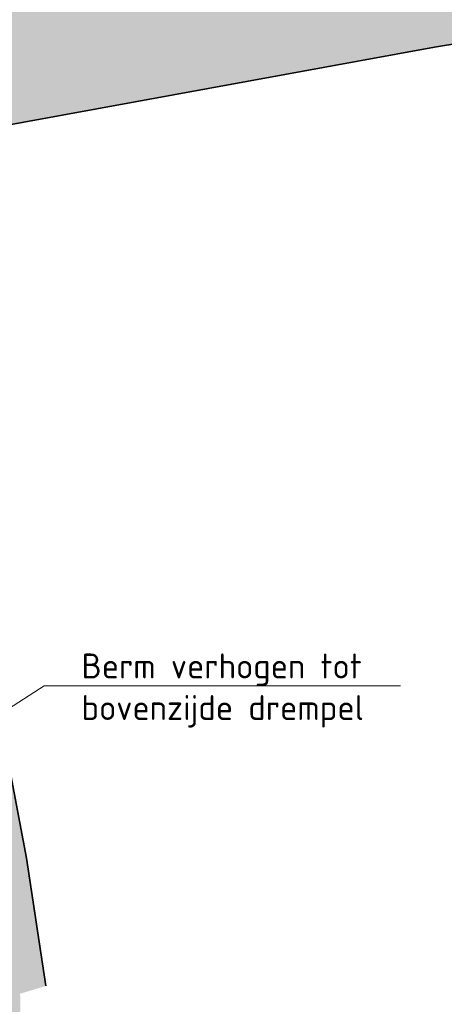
# Model space of a CAD drawing. Header units: metres. Extents: x 191748 to 192615, y 309710 to 310028.
# Tile 13 of 76: x 191880 to 191886, y 309772 to 309786. Entities that reach past the tile are written whole.
import ezdxf
from ezdxf import colors
from ezdxf.entities.mleader import LeaderData, LeaderLine
from ezdxf.math import Vec2, Vec3

# ---------------------------------------------------------------- set-up
doc = ezdxf.new("R2010")
doc.units = ezdxf.units.M
for name, color, linetype, lineweight in [('N-WE-GR-GRAS-A', 62, 'Continuous', 9), ('N-WE-VH-KANTVERHARDING-G', 5, 'Continuous', 35), ('X-XX-AL-AANPIJLING-S', 6, 'Continuous', 5)]:
    doc.layers.add(name, color=color, linetype=linetype, lineweight=lineweight)
doc.styles.add('NLCS-ISO', font='NLCS-ISO.ttf')

msp = doc.modelspace()

# ---------------------------------------------------------------- hatches: boundary and pattern name
at = {"layer": 'N-WE-GR-GRAS-A'}
h = msp.add_hatch(dxfattribs=at)
h.set_pattern_fill('AGR-GRAS_01', color=256, scale=0.04, pattern_type=2)
h.set_pattern_definition([(0, (191875.9870061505, 309779.9595765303), (1, 1), [0.12, -0.8]), (45, (191876.3870061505, 309780.1595765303), (-0.1131370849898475, 1.866761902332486), [0.12, -0.8]), (29.99999999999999, (191876.0670061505, 309780.0795765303), (0.2274613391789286, 1.286025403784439), [0.12, -0.8]), (15, (191876.3070061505, 309780.4395765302), (0.3856270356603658, 0.7244941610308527), [0.12, -0.8]), (135, (191876.1470061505, 309781.9595765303), (-0.02828427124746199, -0.6505382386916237), [0.12, -0.8]), (150, (191877.1870061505, 309780.3595765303), (0.2156921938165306, -0.5864101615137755), [0.12, -0.8]), (165, (191876.2270061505, 309779.9995765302), (0.1434520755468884, -0.7010146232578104), [0.12, -0.8]), (85, (191876.3870061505, 309780.3595765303), (-0.872677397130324, 1.040016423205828), [0.12, -0.8]), (99.99999999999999, (191875.9870061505, 309779.9595765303), (-1.112117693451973, 0.7787131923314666), [0.12, -0.7999999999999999])])
edge = h.paths.add_edge_path()
edge.add_arc((191826.6272534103, 309756.1452904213), 54.00000005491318, 22.22609180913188, 25.67524313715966)
edge.add_line((191875.2955265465, 309779.5418541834), (191876.1948871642, 309779.9824397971))
edge.add_line((191876.1948871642, 309779.9824397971), (191876.0189136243, 309780.3416518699))
edge.add_arc((191879.4314283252, 309782.0134004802), 3.800000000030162, 90.76972052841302, 206.0996602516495, ccw=False)
edge.add_arc((191883.0397963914, 309528.3209040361), 257.5181556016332, 90.72522208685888, 90.81421897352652, ccw=False)
edge.add_line((191879.7803439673, 309785.8184310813), (191879.7669102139, 309786.8183408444))
edge.add_arc((191878.0115512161, 309887.0445883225), 100.2416179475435, 271.0033736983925, 286.9347914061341)
edge.add_line((191907.210244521, 309791.1497590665), (191928.912204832, 309797.7584059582))
edge.add_arc((191943.4194917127, 309750.1183112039), 49.80000000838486, 101.80399047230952, 106.93645887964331, ccw=False)
edge.add_line((191933.232193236, 309798.8651977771), (191933.6236481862, 309796.9769165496))
edge.add_line((191933.6236481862, 309796.9769165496), (191933.557, 309796.9739999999))
edge.add_line((191933.557, 309796.9739999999), (191932.054526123, 309797.747521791))
edge.add_line((191932.054526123, 309797.747521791), (191930.927, 309797.559))
edge.add_line((191930.927, 309797.559), (191917.357, 309794.134))
edge.add_line((191917.357, 309794.134), (191912.589, 309792.334))
edge.add_line((191912.589, 309792.334), (191907.042, 309790.274))
edge.add_line((191907.042, 309790.274), (191894.822, 309787.125))
edge.add_line((191894.822, 309787.125), (191886.108, 309785.686))
edge.add_line((191886.108, 309785.686), (191877.464, 309784.108))
edge.add_line((191877.464, 309784.108), (191878.116, 309782.312))
edge.add_line((191878.116, 309782.312), (191878.703, 309780.493))
edge.add_line((191878.703, 309780.493), (191879.1568278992, 309778.8911007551))
edge.add_line((191879.1568278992, 309778.8911007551), (191879.7632863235, 309776.3806149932))
edge.add_line((191879.7632863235, 309776.3806149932), (191880.223, 309773.984))
edge.add_line((191880.223, 309773.984), (191880.5025936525, 309772.1425503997))
edge.add_line((191880.5025936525, 309772.1425503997), (191880.1296866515, 309772.0309174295))
edge.add_line((191880.1296866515, 309772.0309174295), (191880.1563599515, 309769.9220593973))
edge.add_line((191880.1563599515, 309769.9220593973), (191879.5219050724, 309769.3282107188))
edge.add_arc((191874.5569085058, 309770.696168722), 5.150000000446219, 344.5960303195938, 372.1863437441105)
edge.add_arc((191858.6242088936, 309767.2553719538), 21.44999997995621, 12.18634373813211, 18.04183907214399)
edge.add_line((191879.0195254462, 309773.8986815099), (191877.8489725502, 309773.5264343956))
edge.add_line((191877.8489725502, 309773.5264343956), (191877.499169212, 309774.4511032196))
edge.add_arc((191858.6059042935, 309767.3037581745), 20.20000001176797, 20.72169125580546, 24.98510194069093)
edge.add_line((191876.9155407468, 309775.83588648), (191876.6149683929, 309776.5714588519))

# ---------------------------------------------------------------- linework, layer by layer
at = {"layer": 'N-WE-VH-KANTVERHARDING-G'}
msp.add_lwpolyline([(191932.2838818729, 309797.7858699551), (191930.927, 309797.559), (191917.357, 309794.134), (191912.589, 309792.334), (191907.042, 309790.274), (191894.822, 309787.125), (191886.108, 309785.686), (191877.464, 309784.108), (191878.116, 309782.312), (191878.703, 309780.493), (191878.703, 309780.493), (191879.1568278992, 309778.8911007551), (191879.7632863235, 309776.3806149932), (191880.223, 309773.984), (191880.5025936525, 309772.1425503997)], dxfattribs=at)

# ---------------------------------------------------------------- leaders
at = {"layer": 'X-XX-AL-AANPIJLING-S', "color": 0}
ml = msp.add_multileader_mtext('Standard', dxfattribs=at)
ml.set_content('Berm verhogen tot\\Pbovenzijde drempel', style='NLCS-ISO')
ml.set_leader_properties(color=6, linetype='ByLayer', lineweight=-1)
ml.build(insert=Vec2(0, 0))
ml.multileader.update_dxf_attribs({"text_left_attachment_type": 6, "text_right_attachment_type": 6, "dogleg_length": 0.36, "arrow_head_size": 0.36})
ctx = ml.context
ctx.base_point, ctx.char_height, ctx.arrow_head_size, ctx.landing_gap_size, ctx.plane_origin = Vec3(191880.8350383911, 309776.4711859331), 0.36, 0.36, 0.18, Vec3(191882.6087538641, 309778.2171027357)
ctx.left_attachment, ctx.right_attachment = 6, 6
notes = []
notes.append((ctx, [(0, (1, 1, 0), (191880.4750383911, 309776.4711859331), (1, 0), 0.36, [(0, [(191878.8029250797, 309775.3948452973)], 0, [])])]))
ctx.mtext.insert, ctx.mtext.flow_direction = Vec3(191881.0150383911, 309776.9391859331), 5
ml = msp.add_multileader_mtext('Standard', dxfattribs=at)
ml.set_content("Instroomput incl. zandvang\\Pzie principedetail 'opvangputten'", style='NLCS-ISO')
ml.set_leader_properties(color=6, linetype='ByLayer', lineweight=-1)
ml.build(insert=Vec2(0, 0))
ml.multileader.update_dxf_attribs({"text_left_attachment_type": 6, "text_right_attachment_type": 6, "dogleg_length": 0.36, "arrow_head_size": 0.36})
ctx = ml.context
ctx.base_point, ctx.char_height, ctx.arrow_head_size, ctx.landing_gap_size, ctx.plane_origin = Vec3(191878.2756229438, 309766.1943838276), 0.36, 0.36, 0.18, Vec3(191875.8856060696, 309771.410481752)
ctx.left_attachment, ctx.right_attachment = 6, 6
notes.append((ctx, [(0, (1, 1, 0), (191877.9156229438, 309766.1943838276), (1, 0), 0.36, [(1, [(191873.9421634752, 309770.7744755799), (191878.142635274, 309772.2032028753)], 0, [])])]))
ctx.mtext.insert, ctx.mtext.flow_direction = Vec3(191878.4556229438, 309766.6623838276), 5
for ctx, leaders in notes:
    for number, flags, end, landing, length, lines in leaders:
        leader = LeaderData()
        leader.index, (leader.has_last_leader_line, leader.has_dogleg_vector, leader.attachment_direction) = number, flags
        leader.last_leader_point, leader.dogleg_vector, leader.dogleg_length = Vec3(end), Vec3(landing), length
        for number, points, colour, breaks in lines:
            line = LeaderLine()
            line.index, line.vertices, line.color, line.breaks = number, Vec3.list(points), colors.encode_raw_color(colour), breaks
            leader.lines.append(line)
        ctx.leaders.append(leader)

doc.saveas('drawing.dxf')
